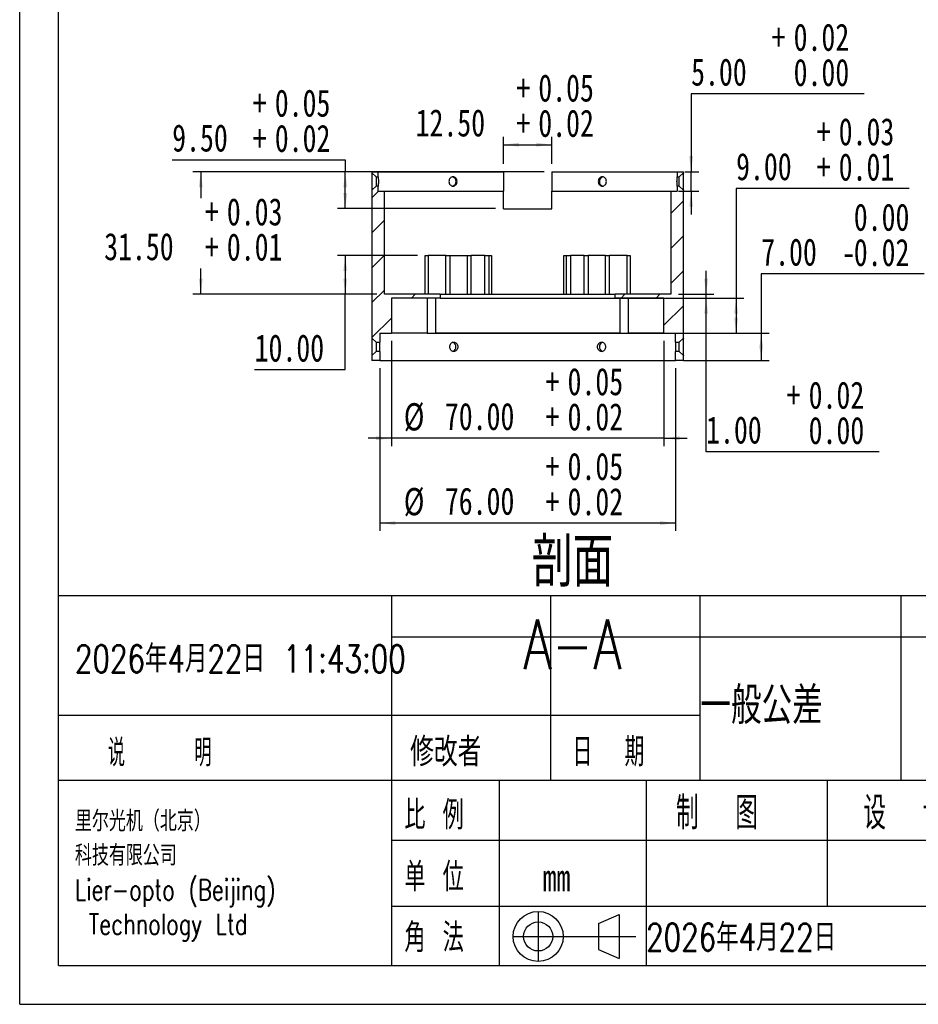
# Model space of a CAD drawing. Header units: millimetres. Extents: x 0 to 297, y 0 to 210.
# Tile 1 of 4: x 0 to 115, y 0 to 127. Entities that reach past the tile are written whole.
import ezdxf

# ---------------------------------------------------------------- set-up
doc = ezdxf.new("R2010")
doc.units = ezdxf.units.MM
doc.layers.add('图层0', color=7, linetype='Continuous', lineweight=25)
doc.styles.add('SLDTEXTSTYLE0', font='TXT', dxfattribs={"width": 0.75})
doc.styles.add('SLDTEXTSTYLE1', font='TXT', dxfattribs={"width": 0.75, "bigfont": 'bigfont'})
doc.styles.add('SLDTEXTSTYLE2', font='TXT', dxfattribs={"width": 0.666667, "bigfont": 'bigfont'})
doc.styles.add('SLDTEXTSTYLE8', font='TXT', dxfattribs={"width": 0.625, "bigfont": 'bigfont'})
doc.styles.add('SLDTEXTSTYLE9', font='TXT', dxfattribs={"width": 0.571429, "bigfont": 'bigfont'})
doc.dimstyles.new('SLDDIMSTYLE0', dxfattribs={"dimtxt": 3.5, "dimasz": 2, "dimexe": 0, "dimexo": 0.0625, "dimgap": 0.875, "dimtad": 1, "dimlfac": 2, "dimrnd": 1e-09, "dimzin": 4, "dimdsep": 46, "dimtxsty": 'SLDTEXTSTYLE0', "dimsah": 1, "dimcen": 0.09, "dimadec": 0, "dimazin": 1, "dimtol": 1, "dimtp": 0.05, "dimtm": -0.02, "dimtfac": 1, "dimtofl": 0, "dimtmove": 0, "dimatfit": 3, "dimfxl": 0, "dimfrac": 2, "dimtolj": 1, "dimarcsym": 0})
doc.dimstyles.new('SLDDIMSTYLE1', dxfattribs={"dimtxt": 3.5, "dimasz": 2, "dimexe": 0, "dimexo": 0.0625, "dimgap": 0.875, "dimtad": 0, "dimtih": 1, "dimtoh": 1, "dimlfac": 2, "dimrnd": 1e-09, "dimzin": 4, "dimdsep": 46, "dimtxsty": 'SLDTEXTSTYLE0', "dimsah": 1, "dimcen": 0.09, "dimadec": 0, "dimazin": 1, "dimtol": 1, "dimtp": 0.05, "dimtm": -0.02, "dimtfac": 1, "dimtofl": 0, "dimtmove": 0, "dimatfit": 3, "dimfxl": 0, "dimfrac": 2, "dimtolj": 1, "dimarcsym": 0})
doc.dimstyles.new('SLDDIMSTYLE11', dxfattribs={"dimtxt": 3.5, "dimasz": 2, "dimexe": 0, "dimexo": 0.0625, "dimgap": 0.875, "dimtad": 0, "dimtih": 1, "dimtoh": 1, "dimlfac": 2, "dimrnd": 1e-09, "dimzin": 4, "dimdsep": 46, "dimtxsty": 'SLDTEXTSTYLE0', "dimsah": 1, "dimcen": 0.09, "dimadec": 0, "dimazin": 1, "dimtfac": 1, "dimtofl": 0, "dimtmove": 0, "dimatfit": 3, "dimfxl": 0, "dimfrac": 2, "dimtolj": 1, "dimtzin": 12, "dimarcsym": 0})
doc.dimstyles.new('SLDDIMSTYLE13', dxfattribs={"dimtxt": 3.5, "dimasz": 2, "dimexe": 0, "dimexo": 0.0625, "dimgap": 0.875, "dimtad": 0, "dimtih": 1, "dimtoh": 1, "dimlfac": 2, "dimrnd": 1e-09, "dimzin": 4, "dimdsep": 46, "dimtxsty": 'SLDTEXTSTYLE0', "dimsah": 1, "dimcen": 0.09, "dimadec": 0, "dimazin": 1, "dimtol": 1, "dimtp": 0.03, "dimtm": -0.01, "dimtfac": 1, "dimtofl": 0, "dimtmove": 0, "dimatfit": 3, "dimfxl": 0, "dimfrac": 2, "dimtolj": 1, "dimarcsym": 0})
doc.dimstyles.new('SLDDIMSTYLE14', dxfattribs={"dimtxt": 3.5, "dimasz": 2, "dimexe": 0, "dimexo": 0.0625, "dimgap": 0.875, "dimtad": 0, "dimtih": 1, "dimtoh": 1, "dimlfac": 2, "dimrnd": 1e-09, "dimzin": 4, "dimdsep": 46, "dimtxsty": 'SLDTEXTSTYLE0', "dimsah": 1, "dimcen": 0.09, "dimadec": 0, "dimazin": 1, "dimtol": 1, "dimtm": 0.02, "dimtfac": 1, "dimtofl": 0, "dimtmove": 0, "dimatfit": 3, "dimfxl": 0, "dimfrac": 2, "dimtolj": 1, "dimtzin": 0, "dimarcsym": 0})
doc.dimstyles.new('SLDDIMSTYLE15', dxfattribs={"dimtxt": 3.5, "dimasz": 2, "dimexe": 0, "dimexo": 0.0625, "dimgap": 0.875, "dimtad": 0, "dimtih": 1, "dimtoh": 1, "dimlfac": 2, "dimrnd": 1e-09, "dimzin": 4, "dimdsep": 46, "dimtxsty": 'SLDTEXTSTYLE0', "dimsah": 1, "dimcen": 0.09, "dimadec": 0, "dimazin": 1, "dimtol": 1, "dimtp": 0.02, "dimtfac": 1, "dimtmove": 0, "dimatfit": 0, "dimfxl": 0, "dimfrac": 2, "dimtolj": 1, "dimtzin": 0, "dimarcsym": 0})
doc.dimstyles.new('SLDDIMSTYLE16', dxfattribs={"dimtxt": 3.5, "dimasz": 2, "dimexe": 0, "dimexo": 0.0625, "dimgap": 0.875, "dimtad": 1, "dimlfac": 2, "dimrnd": 1e-09, "dimzin": 4, "dimdsep": 46, "dimtxsty": 'SLDTEXTSTYLE0', "dimsah": 1, "dimcen": 0.09, "dimadec": 0, "dimazin": 1, "dimtol": 1, "dimtp": 0.05, "dimtm": -0.02, "dimtfac": 1, "dimtmove": 0, "dimatfit": 0, "dimfxl": 0, "dimfrac": 2, "dimtolj": 1, "dimarcsym": 0})

# ---------------------------------------------------------------- blocks, each defined once
blk = doc.blocks.new('_D_14')
at = {"layer": '图层0', "color": 7}
for p, q in [((45.06, 106.98), (22.26, 106.98)), ((23.26, 106.98), (23.26, 103.6)), ((23.26, 91.23), (23.26, 94.54)), ((45.87, 91.23), (22.26, 91.23))]:
    blk.add_line(p, q, dxfattribs=at)
for points in [[(23.26, 106.98), (23.01, 104.98), (23.51, 104.98)], [(23.26, 91.23), (23.51, 93.23), (23.01, 93.23)]]:
    blk.add_solid(points, dxfattribs=at)
at = {"layer": '图层0', "color": 7, "char_height": 3.5, "attachment_point": 1, "style": 'SLDTEXTSTYLE0'}
for s, insert in [('+', (23.78, 103.58)), ('0.03', (26.61, 103.58)), ('31.50', (10.85, 99.11)), ('0.01', (26.61, 99.06)), ('+', (23.78, 99.06))]:
    blk.add_mtext(s, dxfattribs=dict(at, insert=insert))
blk = doc.blocks.new('_D_15')
at = {"layer": '图层0', "color": 7}
for p, q in [((19.59, 108.51), (41.82, 108.51)), ((41.82, 108.51), (41.82, 106.98)), ((67.38, 106.98), (40.82, 106.98)), ((41.82, 102.23), (41.82, 106.98)), ((61.13, 102.23), (40.82, 102.23))]:
    blk.add_line(p, q, dxfattribs=at)
for points in [[(41.82, 106.98), (41.57, 104.98), (42.07, 104.98)], [(41.82, 102.23), (42.07, 104.23), (41.57, 104.23)]]:
    blk.add_solid(points, dxfattribs=at)
at = {"layer": '图层0', "color": 7, "char_height": 3.5, "attachment_point": 1, "style": 'SLDTEXTSTYLE0'}
for s, insert in [('+', (29.94, 117.55)), ('0.05', (32.77, 117.55)), ('9.50', (19.59, 113.07)), ('0.02', (32.77, 113.02)), ('+', (29.94, 113.02))]:
    blk.add_mtext(s, dxfattribs=dict(at, insert=insert))
blk = doc.blocks.new('_D_16')
at = {"layer": '图层0', "color": 7}
for p, q in [((62.13, 107.98), (62.13, 111.45)), ((68.38, 107.98), (68.38, 111.45)), ((62.13, 110.45), (68.38, 110.45))]:
    blk.add_line(p, q, dxfattribs=at)
for points in [[(62.13, 110.45), (64.13, 110.2), (64.13, 110.7)], [(68.38, 110.45), (66.38, 110.7), (66.38, 110.2)]]:
    blk.add_solid(points, dxfattribs=at)
at = {"layer": '图层0', "color": 7, "char_height": 3.5, "attachment_point": 1, "style": 'SLDTEXTSTYLE0'}
for s, insert in [('+', (63.8, 119.49)), ('0.05', (66.62, 119.49)), ('12.50', (50.86, 115.01)), ('+', (63.8, 114.96)), ('0.02', (66.62, 114.96))]:
    blk.add_mtext(s, dxfattribs=dict(at, insert=insert))
blk = doc.blocks.new('_D_17')
at = {"layer": '图层0', "color": 7}
for p, q in [((114.26, 104.83), (92.03, 104.83)), ((92.03, 104.83), (92.03, 90.73)), ((55.01, 90.73), (93.03, 90.73)), ((92.03, 90.73), (92.03, 86.23)), ((53.36, 86.23), (93.03, 86.23))]:
    blk.add_line(p, q, dxfattribs=at)
for points in [[(92.03, 90.73), (91.78, 88.73), (92.28, 88.73)], [(92.03, 86.23), (92.28, 88.23), (91.78, 88.23)]]:
    blk.add_solid(points, dxfattribs=at)
at = {"layer": '图层0', "color": 7, "char_height": 3.5, "attachment_point": 1, "style": 'SLDTEXTSTYLE0'}
for s, insert in [('0.03', (105.21, 113.87)), ('+', (102.38, 113.87)), ('9.00', (92.03, 109.39)), ('+', (102.38, 109.34)), ('0.01', (105.21, 109.34))]:
    blk.add_mtext(s, dxfattribs=dict(at, insert=insert))
blk = doc.blocks.new('_D_18')
at = {"layer": '图层0', "color": 7}
for p, q in [((116.2, 93.85), (95.26, 93.85)), ((95.26, 93.85), (95.26, 86.23)), ((83.76, 86.23), (96.26, 86.23)), ((95.26, 86.23), (95.26, 82.73)), ((85.26, 82.73), (96.26, 82.73))]:
    blk.add_line(p, q, dxfattribs=at)
for points in [[(95.26, 86.23), (95.01, 84.23), (95.51, 84.23)], [(95.26, 82.73), (95.51, 84.73), (95.01, 84.73)]]:
    blk.add_solid(points, dxfattribs=at)
at = {"layer": '图层0', "color": 7, "char_height": 3.5, "attachment_point": 1, "style": 'SLDTEXTSTYLE0'}
for s, insert in [('0.00', (107.15, 102.89)), ('7.00', (95.26, 98.41)), ('0.02', (107.15, 98.36)), ('-', (105.6, 98.36))]:
    blk.add_mtext(s, dxfattribs=dict(at, insert=insert))
blk = doc.blocks.new('_D_19')
at = {"layer": '图层0', "color": 7}
for p, q in [((108.47, 116.98), (86.25, 116.98)), ((86.25, 116.98), (86.25, 106.98)), ((85.45, 106.98), (87.25, 106.98)), ((86.25, 104.48), (86.25, 106.98)), ((84.64, 104.48), (87.25, 104.48)), ((86.25, 104.48), (86.25, 101.48))]:
    blk.add_line(p, q, dxfattribs=at)
for points in [[(86.25, 106.98), (86.5, 108.98), (86, 108.98)], [(86.25, 104.48), (86, 102.48), (86.5, 102.48)]]:
    blk.add_solid(points, dxfattribs=at)
at = {"layer": '图层0', "color": 7, "char_height": 3.5, "attachment_point": 1, "style": 'SLDTEXTSTYLE0'}
for s, insert in [('+', (96.59, 126.01)), ('0.02', (99.42, 126.01)), ('5.00', (86.25, 121.54)), ('0.00', (99.42, 121.49))]:
    blk.add_mtext(s, dxfattribs=dict(at, insert=insert))
blk = doc.blocks.new('_D_20')
at = {"layer": '图层0', "color": 7}
for p, q in [((51.11, 96.23), (40.82, 96.23)), ((41.82, 96.23), (41.82, 91.23)), ((45.87, 91.23), (40.82, 91.23)), ((41.82, 81.57), (41.82, 91.23)), ((30.18, 81.57), (41.82, 81.57))]:
    blk.add_line(p, q, dxfattribs=at)
for points in [[(41.82, 96.23), (41.57, 94.23), (42.07, 94.23)], [(41.82, 91.23), (42.07, 93.23), (41.57, 93.23)]]:
    blk.add_solid(points, dxfattribs=at)
at = {"layer": '图层0', "color": 7, "insert": (30.18, 86.08), "char_height": 3.5, "attachment_point": 1, "style": 'SLDTEXTSTYLE0'}
blk.add_mtext('10.00', dxfattribs=at)
blk = doc.blocks.new('_D_21')
at = {"layer": '图层0', "color": 7}
for p, q in [((88.18, 91.23), (88.18, 94.23)), ((84.64, 91.23), (89.18, 91.23)), ((88.18, 90.73), (88.18, 91.23)), ((55.01, 90.73), (89.18, 90.73)), ((88.18, 70.98), (88.18, 90.73)), ((110.4, 70.98), (88.18, 70.98))]:
    blk.add_line(p, q, dxfattribs=at)
for points in [[(88.18, 91.23), (88.43, 93.23), (87.93, 93.23)], [(88.18, 90.73), (87.93, 88.73), (88.43, 88.73)]]:
    blk.add_solid(points, dxfattribs=at)
at = {"layer": '图层0', "color": 7, "char_height": 3.5, "attachment_point": 1, "style": 'SLDTEXTSTYLE0'}
for s, insert in [('0.02', (101.35, 80.02)), ('+', (98.52, 80.02)), ('1.00', (88.18, 75.55)), ('0.00', (101.35, 75.49))]:
    blk.add_mtext(s, dxfattribs=dict(at, insert=insert))
blk = doc.blocks.new('_D_22')
at = {"layer": '图层0', "color": 7}
for p, q in [((47.76, 85.23), (47.76, 71.73)), ((82.76, 85.23), (82.76, 71.73)), ((47.76, 72.73), (44.76, 72.73)), ((82.76, 72.73), (47.76, 72.73)), ((82.76, 72.73), (85.76, 72.73))]:
    blk.add_line(p, q, dxfattribs=at)
for points in [[(47.76, 72.73), (45.76, 72.98), (45.76, 72.48)], [(82.76, 72.73), (84.76, 72.48), (84.76, 72.98)]]:
    blk.add_solid(points, dxfattribs=at)
at = {"layer": '图层0', "color": 7, "char_height": 3.5, "attachment_point": 1, "style": 'SLDTEXTSTYLE0'}
for s, insert in [('+', (67.55, 81.76)), ('0.05', (70.38, 81.76)), ('%%c', (49.34, 77.24)), ('70.00', (54.62, 77.29)), ('0.02', (70.38, 77.24)), ('+', (67.55, 77.24))]:
    blk.add_mtext(s, dxfattribs=dict(at, insert=insert))
blk = doc.blocks.new('_D_23')
at = {"layer": '图层0', "color": 7}
for p, q in [((46.26, 81.73), (46.26, 60.83)), ((84.26, 81.73), (84.26, 60.83)), ((84.26, 61.83), (46.26, 61.83))]:
    blk.add_line(p, q, dxfattribs=at)
for points in [[(46.26, 61.83), (48.26, 61.58), (48.26, 62.08)], [(84.26, 61.83), (82.26, 62.08), (82.26, 61.58)]]:
    blk.add_solid(points, dxfattribs=at)
at = {"layer": '图层0', "color": 7, "char_height": 3.5, "attachment_point": 1, "style": 'SLDTEXTSTYLE0'}
for s, insert in [('0.05', (70.38, 70.87)), ('+', (67.55, 70.87)), ('%%c', (49.34, 66.34)), ('76.00', (54.62, 66.4)), ('+', (67.55, 66.34)), ('0.02', (70.38, 66.34))]:
    blk.add_mtext(s, dxfattribs=dict(at, insert=insert))

msp = doc.modelspace()

# ---------------------------------------------------------------- hatches: boundary and pattern name
at = {"layer": '图层0', "linetype": 'Continuous', "lineweight": 18}
h = msp.add_hatch(dxfattribs=at)
h.set_pattern_fill('ANSI31', color=256, angle=3e-322, style=0)
h.paths.add_polyline_path([(46.063458, 106.977547), (45.255494, 106.977547), (45.255494, 106.852547), (45.780494, 106.327547), (46.063458, 106.327547)], flags=0)
h = msp.add_hatch(dxfattribs=at)
h.set_pattern_fill('ANSI31', color=256, angle=3e-322, style=0)
h.paths.add_polyline_path([(85.255494, 106.977547), (84.447531, 106.977547), (84.447531, 106.327547), (84.730494, 106.327547), (85.255494, 106.852547)], flags=0)
h = msp.add_hatch(dxfattribs=at)
h.set_pattern_fill('ANSI31', color=256, angle=3e-322, style=0)
h.paths.add_polyline_path([(47.755494, 86.227547), (47.755494, 90.727547), (54.005494, 90.727547), (54.005494, 91.227547), (46.870494, 91.227547), (46.870494, 104.477547), (46.063458, 104.477547), (46.063458, 105.127547), (45.780494, 105.127547), (45.255494, 104.602547), (45.255494, 85.602547), (45.780494, 85.077547), (46.255494, 85.077547), (46.255494, 86.227547)], flags=0)
h = msp.add_hatch(dxfattribs=at)
h.set_pattern_fill('ANSI31', color=256, angle=3e-322, style=0)
h.paths.add_polyline_path([(82.755494, 90.727547), (82.755494, 86.227547), (84.255494, 86.227547), (84.255494, 85.077547), (84.730494, 85.077547), (85.255494, 85.602547), (85.255494, 104.602547), (84.730494, 105.127547), (84.447531, 105.127547), (84.447531, 104.477547), (83.640494, 104.477547), (83.640494, 91.227547), (76.505494, 91.227547), (76.505494, 90.727547)], flags=0)
h = msp.add_hatch(dxfattribs=at)
h.set_pattern_fill('ANSI31', color=256, angle=3e-322, style=0)
h.paths.add_polyline_path([(45.780494, 83.877547), (45.255494, 83.352547), (45.255494, 82.727547), (46.255494, 82.727547), (46.255494, 83.877547)], flags=0)
h = msp.add_hatch(dxfattribs=at)
h.set_pattern_fill('ANSI31', color=256, angle=3e-322, style=0)
h.paths.add_polyline_path([(84.255494, 82.727547), (85.255494, 82.727547), (85.255494, 83.352547), (84.730494, 83.877547), (84.255494, 83.877547)], flags=0)

# ---------------------------------------------------------------- linework, layer by layer
at = {"color": 7, "linetype": 'Continuous', "lineweight": 25}
for p, q in [((45.255494, 106.977547), (45.255494, 106.852547)), ((45.255494, 106.977547), (46.063458, 106.977547)), ((45.255494, 106.852547), (45.780494, 106.327547)), ((45.780494, 106.327547), (45.780494, 105.127547)), ((45.780494, 106.327547), (46.063458, 106.327547)), ((46.063458, 106.327547), (46.063458, 106.977547)), ((46.063458, 106.977547), (62.130494, 106.977547)), ((62.130494, 106.977547), (62.130494, 104.477547)), ((68.380494, 106.977547), (68.380494, 104.477547)), ((68.380494, 106.977547), (84.447531, 106.977547)), ((84.447531, 106.977547), (84.447531, 106.327547)), ((84.447531, 106.977547), (85.255494, 106.977547)), ((84.447531, 106.327547), (84.730494, 106.327547)), ((84.730494, 106.327547), (85.255494, 106.852547)), ((84.730494, 105.127547), (84.730494, 106.327547)), ((85.255494, 106.852547), (85.255494, 106.977547)), ((45.780494, 105.127547), (45.255494, 104.602547)), ((46.063458, 105.127547), (45.780494, 105.127547)), ((46.063458, 104.477547), (46.063458, 105.127547)), ((84.447531, 105.127547), (84.447531, 104.477547)), ((84.730494, 105.127547), (84.447531, 105.127547)), ((85.255494, 104.602547), (84.730494, 105.127547)), ((45.255494, 104.602547), (45.255494, 85.602547)), ((46.063458, 104.477547), (46.870494, 104.477547)), ((46.870494, 91.227547), (46.870494, 104.477547)), ((46.870494, 104.477547), (62.130494, 104.477547)), ((62.130494, 102.227547), (62.130494, 104.477547)), ((68.380494, 102.227547), (68.380494, 104.477547)), ((68.380494, 104.477547), (83.640494, 104.477547)), ((83.640494, 104.477547), (83.640494, 91.227547)), ((83.640494, 104.477547), (84.447531, 104.477547)), ((85.255494, 85.602547), (85.255494, 104.602547)), ((62.130494, 102.227547), (68.380494, 102.227547)), ((52.10636, 91.227547), (52.10636, 96.227547)), ((52.10636, 96.227547), (52.463965, 96.227547)), ((52.463965, 96.227547), (52.463965, 91.227547)), ((54.755178, 96.227547), (52.463965, 96.227547)), ((54.755178, 91.227547), (54.755178, 96.227547)), ((54.755178, 96.227547), (55.255178, 96.227547)), ((55.255178, 96.227547), (55.255178, 91.227547)), ((55.255178, 96.227547), (57.505178, 96.227547)), ((57.505178, 91.227547), (57.505178, 96.227547)), ((57.505178, 96.227547), (58.005178, 96.227547)), ((58.005178, 91.227547), (58.005178, 96.227547)), ((59.755494, 96.227547), (58.005178, 96.227547)), ((59.755494, 91.227547), (59.755494, 96.227547)), ((59.755494, 96.227547), (60.255494, 96.227547)), ((60.255494, 96.227547), (60.255494, 91.227547)), ((60.255494, 96.227547), (60.62969, 96.227547)), ((60.62969, 96.227547), (60.62969, 91.227547)), ((69.881298, 91.227547), (69.881298, 96.227547)), ((69.881298, 96.227547), (70.255494, 96.227547)), ((70.255494, 91.227547), (70.255494, 96.227547)), ((70.255494, 96.227547), (70.755494, 96.227547)), ((70.755494, 96.227547), (70.755494, 91.227547)), ((72.50581, 96.227547), (70.755494, 96.227547)), ((72.50581, 91.227547), (72.50581, 96.227547)), ((72.50581, 96.227547), (73.00581, 96.227547)), ((73.00581, 96.227547), (73.00581, 91.227547)), ((75.25581, 96.227547), (73.00581, 96.227547)), ((75.25581, 91.227547), (75.25581, 96.227547)), ((75.25581, 96.227547), (75.75581, 96.227547)), ((75.75581, 91.227547), (75.75581, 96.227547)), ((78.047024, 96.227547), (75.75581, 96.227547)), ((78.047024, 91.227547), (78.047024, 96.227547)), ((78.047024, 96.227547), (78.404628, 96.227547)), ((78.404628, 96.227547), (78.404628, 91.227547)), ((54.005494, 91.227547), (46.870494, 91.227547)), ((54.005494, 91.227547), (54.005494, 90.727547)), ((54.005494, 91.227547), (76.505494, 91.227547)), ((76.505494, 90.727547), (76.505494, 91.227547)), ((83.640494, 91.227547), (76.505494, 91.227547)), ((54.005494, 90.727547), (47.755494, 90.727547)), ((47.755494, 90.727547), (47.755494, 86.227547)), ((52.362281, 90.727547), (52.362281, 86.227547)), ((53.422698, 90.727547), (53.422698, 86.227547)), ((54.005494, 90.727547), (76.505494, 90.727547)), ((82.755494, 90.727547), (76.505494, 90.727547)), ((77.08829, 90.727547), (77.08829, 86.227547)), ((78.148707, 90.727547), (78.148707, 86.227547)), ((82.755494, 86.227547), (82.755494, 90.727547)), ((46.255494, 86.227547), (46.255494, 85.077547)), ((46.255494, 86.227547), (47.755494, 86.227547)), ((52.362281, 86.227547), (47.755494, 86.227547)), ((52.362281, 86.227547), (53.422698, 86.227547)), ((77.08829, 86.227547), (53.422698, 86.227547)), ((77.08829, 86.227547), (78.148707, 86.227547)), ((82.755494, 86.227547), (78.148707, 86.227547)), ((82.755494, 86.227547), (84.255494, 86.227547)), ((84.255494, 85.077547), (84.255494, 86.227547)), ((45.255494, 85.602547), (45.780494, 85.077547)), ((45.780494, 85.077547), (45.780494, 83.877547)), ((45.780494, 85.077547), (46.255494, 85.077547)), ((84.255494, 85.077547), (84.730494, 85.077547)), ((84.730494, 85.077547), (85.255494, 85.602547)), ((84.730494, 83.877547), (84.730494, 85.077547)), ((45.780494, 83.877547), (45.255494, 83.352547)), ((46.255494, 83.877547), (45.780494, 83.877547)), ((46.255494, 83.877547), (46.255494, 82.727547)), ((84.255494, 82.727547), (84.255494, 83.877547)), ((84.730494, 83.877547), (84.255494, 83.877547)), ((85.255494, 83.352547), (84.730494, 83.877547)), ((45.255494, 83.352547), (45.255494, 82.727547)), ((46.255494, 82.727547), (45.255494, 82.727547)), ((46.255494, 82.727547), (84.255494, 82.727547)), ((85.255494, 82.727547), (84.255494, 82.727547)), ((85.255494, 82.727547), (85.255494, 83.352547))]:
    msp.add_line(p, q, dxfattribs=at)
for centre, radius, start, end in [((55.441643, 105.727632), 0.61157, 282.98907024, 76.83611919), ((75.033135, 105.770819), 0.561426, 99.64976929, 184.42051214), ((75.051198, 105.696645), 0.578645, 176.93874619, 256.25333576), ((55.427462, 84.477655), 0.619802, 288.82949963, 70.93815721), ((75.055886, 84.506942), 0.583248, 107.2908884, 182.88887922), ((75.056835, 84.448458), 0.584181, 177.14583902, 251.99860958)]:
    msp.add_arc(centre, radius, start, end, dxfattribs=at)
for points, knots in [([(45.255494, 104.602547), (45.255494, 104.602547), (45.255894, 104.609975), (45.257444, 104.639668), (45.258575, 104.661564), (45.261397, 104.719028), (45.263108, 104.755052), (45.266766, 104.837958), (45.268722, 104.885004), (45.274638, 105.043008), (45.278473, 105.166993), (45.282578, 105.370591), (45.283652, 105.440125), (45.285113, 105.582426), (45.285496, 105.655955), (45.285489, 105.801189), (45.28511, 105.873173), (45.28364, 106.015869), (45.282538, 106.086732), (45.279817, 106.221168), (45.278194, 106.285533), (45.274586, 106.408344), (45.272627, 106.46583), (45.266771, 106.622107), (45.262802, 106.707467), (45.258578, 106.793454), (45.257427, 106.81575), (45.255891, 106.845171), (45.255494, 106.852547), (45.255494, 106.852547)], [0, 0, 0, 0, 0.0625, 0.0625, 0.125, 0.125, 0.1875, 0.1875, 0.25, 0.25, 0.375, 0.375, 0.4375, 0.4375, 0.5, 0.5, 0.5625, 0.5625, 0.625, 0.625, 0.6875, 0.6875, 0.75, 0.75, 0.875, 0.875, 0.9375, 0.9375, 1, 1, 1, 1]), ([(46.063458, 106.327547), (46.063458, 106.327547), (46.063966, 106.311831), (46.065692, 106.252067), (46.066918, 106.207385), (46.069364, 106.096833), (46.070588, 106.030226), (46.072329, 105.885131), (46.072837, 105.80718), (46.072841, 105.648915), (46.072338, 105.571025), (46.070599, 105.425486), (46.069379, 105.359005), (46.06693, 105.248162), (46.065704, 105.203444), (46.063972, 105.143478), (46.063458, 105.127547), (46.063458, 105.127547)], [0, 0, 0, 0, 0.125, 0.125, 0.25, 0.25, 0.375, 0.375, 0.5, 0.5, 0.625, 0.625, 0.75, 0.75, 0.875, 0.875, 1, 1, 1, 1]), ([(55.144551, 105.727547), (55.144551, 105.80683), (55.157817, 105.884627), (55.20911, 106.029947), (55.247103, 106.096503), (55.341758, 106.207195), (55.399113, 106.251897), (55.523296, 106.311745), (55.591421, 106.327505), (55.726977, 106.327588), (55.795341, 106.312061), (55.922033, 106.251995), (55.979912, 106.208001), (56.078201, 106.096049), (56.116952, 106.030008), (56.170023, 105.884598), (56.183757, 105.806073), (56.183806, 105.649446), (56.169963, 105.570515), (56.117376, 105.426063), (56.078079, 105.359068), (55.981131, 105.24832), (55.922836, 105.203635), (55.796311, 105.143338), (55.728541, 105.127627), (55.591465, 105.127467), (55.52425, 105.142969), (55.399055, 105.203143), (55.342081, 105.247599), (55.247293, 105.358289), (55.209171, 105.425151), (55.158094, 105.569504), (55.144551, 105.648264), (55.144551, 105.727547)], [0, 0, 0, 0, 0.0625, 0.0625, 0.125, 0.125, 0.1875, 0.1875, 0.25, 0.25, 0.3125, 0.3125, 0.375, 0.375, 0.4375, 0.4375, 0.5, 0.5, 0.5625, 0.5625, 0.625, 0.625, 0.6875, 0.6875, 0.75, 0.75, 0.8125, 0.8125, 0.875, 0.875, 0.9375, 0.9375, 1, 1, 1, 1]), ([(74.327207, 105.727547), (74.327207, 105.80683), (74.340977, 105.884627), (74.394012, 106.029947), (74.433226, 106.096503), (74.53033, 106.207195), (74.58891, 106.251897), (74.714822, 106.311745), (74.783456, 106.327505), (74.919015, 106.327588), (74.986876, 106.312061), (75.111832, 106.251995), (75.168501, 106.208001), (75.264314, 106.096049), (75.301854, 106.030008), (75.353184, 105.884598), (75.366413, 105.806073), (75.366461, 105.649446), (75.353126, 105.570515), (75.302264, 105.426063), (75.264193, 105.359068), (75.169692, 105.24832), (75.112621, 105.203635), (74.987836, 105.143338), (74.920575, 105.127627), (74.783504, 105.127467), (74.715787, 105.142969), (74.588854, 105.203143), (74.53066, 105.247599), (74.433422, 105.358289), (74.394074, 105.425151), (74.341265, 105.569504), (74.327207, 105.648264), (74.327207, 105.727547)], [0, 0, 0, 0, 0.0625, 0.0625, 0.125, 0.125, 0.1875, 0.1875, 0.25, 0.25, 0.3125, 0.3125, 0.375, 0.375, 0.4375, 0.4375, 0.5, 0.5, 0.5625, 0.5625, 0.625, 0.625, 0.6875, 0.6875, 0.75, 0.75, 0.8125, 0.8125, 0.875, 0.875, 0.9375, 0.9375, 1, 1, 1, 1]), ([(84.447531, 105.127547), (84.447531, 105.127547), (84.447025, 105.14316), (84.445285, 105.203406), (84.444063, 105.247992), (84.441615, 105.358726), (84.440389, 105.425674), (84.43866, 105.57009), (84.43815, 105.64906), (84.438149, 105.805607), (84.438652, 105.88426), (84.440389, 106.029556), (84.4416, 106.095684), (84.444077, 106.207736), (84.445287, 106.251768), (84.447027, 106.312003), (84.447531, 106.327547), (84.447531, 106.327547)], [0, 0, 0, 0, 0.125, 0.125, 0.25, 0.25, 0.375, 0.375, 0.5, 0.5, 0.625, 0.625, 0.75, 0.75, 0.875, 0.875, 1, 1, 1, 1]), ([(85.255494, 106.852547), (85.255494, 106.852547), (85.25509, 106.845026), (85.253556, 106.815649), (85.252408, 106.793411), (85.249574, 106.735712), (85.2479, 106.700477), (85.244234, 106.61742), (85.242242, 106.569441), (85.236377, 106.412763), (85.232503, 106.287326), (85.228432, 106.085642), (85.227336, 106.014993), (85.22587, 105.87197), (85.225496, 105.799962), (85.225496, 105.654964), (85.225883, 105.581397), (85.227351, 105.439041), (85.228428, 105.369636), (85.231158, 105.23444), (85.232812, 105.168957), (85.236385, 105.04732), (85.23832, 104.990411), (85.242273, 104.88483), (85.244239, 104.837585), (85.247882, 104.755014), (85.249582, 104.719214), (85.25242, 104.661426), (85.253546, 104.639637), (85.255086, 104.610136), (85.255494, 104.602547), (85.255494, 104.602547)], [0, 0, 0, 0, 0.0625, 0.0625, 0.125, 0.125, 0.1875, 0.1875, 0.25, 0.25, 0.375, 0.375, 0.4375, 0.4375, 0.5, 0.5, 0.5625, 0.5625, 0.625, 0.625, 0.6875, 0.6875, 0.75, 0.75, 0.8125, 0.8125, 0.875, 0.875, 0.9375, 0.9375, 1, 1, 1, 1]), ([(45.255494, 83.352547), (45.255494, 83.352547), (45.255894, 83.359975), (45.257444, 83.389668), (45.258575, 83.411564), (45.261397, 83.469028), (45.263108, 83.505052), (45.266766, 83.587958), (45.268722, 83.635004), (45.274638, 83.793008), (45.278473, 83.916993), (45.282578, 84.120591), (45.283652, 84.190125), (45.285113, 84.332426), (45.285496, 84.405955), (45.285489, 84.551189), (45.28511, 84.623173), (45.28364, 84.765869), (45.282538, 84.836732), (45.279817, 84.971168), (45.278194, 85.035533), (45.274586, 85.158344), (45.272627, 85.21583), (45.266771, 85.372107), (45.262802, 85.457467), (45.258578, 85.543454), (45.257427, 85.56575), (45.255891, 85.595171), (45.255494, 85.602547), (45.255494, 85.602547)], [0, 0, 0, 0, 0.0625, 0.0625, 0.125, 0.125, 0.1875, 0.1875, 0.25, 0.25, 0.375, 0.375, 0.4375, 0.4375, 0.5, 0.5, 0.5625, 0.5625, 0.625, 0.625, 0.6875, 0.6875, 0.75, 0.75, 0.875, 0.875, 0.9375, 0.9375, 1, 1, 1, 1]), ([(46.255494, 83.877547), (46.255494, 83.877547), (46.256007, 83.893262), (46.257751, 83.953026), (46.258989, 83.997708), (46.26146, 84.10826), (46.262697, 84.174867), (46.264455, 84.319962), (46.264968, 84.397913), (46.264972, 84.556178), (46.264465, 84.634068), (46.262707, 84.779607), (46.261475, 84.846088), (46.259001, 84.956931), (46.257763, 85.001649), (46.256014, 85.061615), (46.255494, 85.077547), (46.255494, 85.077547)], [0, 0, 0, 0, 0.125, 0.125, 0.25, 0.25, 0.375, 0.375, 0.5, 0.5, 0.625, 0.625, 0.75, 0.75, 0.875, 0.875, 1, 1, 1, 1]), ([(55.240617, 84.477547), (55.240617, 84.398263), (55.25388, 84.320466), (55.305165, 84.175146), (55.343151, 84.10859), (55.437794, 83.997898), (55.495142, 83.953196), (55.619317, 83.893348), (55.687439, 83.877588), (55.822995, 83.877505), (55.891361, 83.893032), (56.018062, 83.953098), (56.075947, 83.997092), (56.174249, 84.109044), (56.213006, 84.175085), (56.266086, 84.320495), (56.279823, 84.39902), (56.279872, 84.555648), (56.266027, 84.634579), (56.21343, 84.77903), (56.174127, 84.846025), (56.077167, 84.956773), (56.018866, 85.001458), (55.892332, 85.061756), (55.824559, 85.077466), (55.687483, 85.077627), (55.620271, 85.062124), (55.495085, 85.00195), (55.438117, 84.957494), (55.343341, 84.846804), (55.305226, 84.779942), (55.254157, 84.635589), (55.240617, 84.55683), (55.240617, 84.477547)], [0, 0, 0, 0, 0.0625, 0.0625, 0.125, 0.125, 0.1875, 0.1875, 0.25, 0.25, 0.3125, 0.3125, 0.375, 0.375, 0.4375, 0.4375, 0.5, 0.5, 0.5625, 0.5625, 0.625, 0.625, 0.6875, 0.6875, 0.75, 0.75, 0.8125, 0.8125, 0.875, 0.875, 0.9375, 0.9375, 1, 1, 1, 1]), ([(74.231141, 84.477547), (74.231141, 84.398263), (74.244914, 84.320466), (74.297957, 84.175146), (74.337178, 84.10859), (74.434294, 83.997898), (74.49288, 83.953196), (74.618801, 83.893348), (74.687438, 83.877588), (74.822997, 83.877505), (74.890855, 83.893032), (75.015803, 83.953098), (75.072465, 83.997092), (75.168265, 84.109044), (75.2058, 84.175085), (75.257121, 84.320495), (75.270348, 84.39902), (75.270395, 84.555648), (75.257062, 84.634579), (75.20621, 84.77903), (75.168145, 84.846025), (75.073656, 84.956773), (75.016592, 85.001458), (74.891816, 85.061756), (74.824557, 85.077466), (74.687486, 85.077627), (74.619766, 85.062124), (74.492824, 85.00195), (74.434624, 84.957494), (74.337374, 84.846804), (74.29802, 84.779942), (74.245202, 84.635589), (74.231141, 84.55683), (74.231141, 84.477547)], [0, 0, 0, 0, 0.0625, 0.0625, 0.125, 0.125, 0.1875, 0.1875, 0.25, 0.25, 0.3125, 0.3125, 0.375, 0.375, 0.4375, 0.4375, 0.5, 0.5, 0.5625, 0.5625, 0.625, 0.625, 0.6875, 0.6875, 0.75, 0.75, 0.8125, 0.8125, 0.875, 0.875, 0.9375, 0.9375, 1, 1, 1, 1]), ([(84.255494, 85.077547), (84.255494, 85.077547), (84.254981, 85.061831), (84.253237, 85.002067), (84.251999, 84.957385), (84.249528, 84.846833), (84.248291, 84.780226), (84.246533, 84.635132), (84.24602, 84.557181), (84.246016, 84.398915), (84.246524, 84.321025), (84.248281, 84.175486), (84.249513, 84.109005), (84.251987, 83.998162), (84.253225, 83.953444), (84.254974, 83.893478), (84.255494, 83.877547), (84.255494, 83.877547)], [0, 0, 0, 0, 0.125, 0.125, 0.25, 0.25, 0.375, 0.375, 0.5, 0.5, 0.625, 0.625, 0.75, 0.75, 0.875, 0.875, 1, 1, 1, 1]), ([(85.255494, 85.602547), (85.255494, 85.602547), (85.25509, 85.595026), (85.253556, 85.565649), (85.252408, 85.543411), (85.249574, 85.485712), (85.2479, 85.450477), (85.244234, 85.36742), (85.242242, 85.319441), (85.236377, 85.162763), (85.232503, 85.037326), (85.228432, 84.835642), (85.227336, 84.764993), (85.22587, 84.62197), (85.225496, 84.549962), (85.225496, 84.404964), (85.225883, 84.331397), (85.227351, 84.189041), (85.228428, 84.119636), (85.231158, 83.98444), (85.232812, 83.918957), (85.236385, 83.79732), (85.23832, 83.740411), (85.242273, 83.63483), (85.244239, 83.587585), (85.247882, 83.505014), (85.249582, 83.469214), (85.25242, 83.411426), (85.253546, 83.389637), (85.255086, 83.360136), (85.255494, 83.352547), (85.255494, 83.352547)], [0, 0, 0, 0, 0.0625, 0.0625, 0.125, 0.125, 0.1875, 0.1875, 0.25, 0.25, 0.375, 0.375, 0.4375, 0.4375, 0.5, 0.5, 0.5625, 0.5625, 0.625, 0.625, 0.6875, 0.6875, 0.75, 0.75, 0.8125, 0.8125, 0.875, 0.875, 0.9375, 0.9375, 1, 1, 1, 1])]:
    msp.add_open_spline(points, degree=3, knots=knots, dxfattribs=at)
at = {"layer": '图层0'}
for p, q in [((0, 0), (0, 210)), ((5, 4.982892), (5, 204.982892)), ((292, 52.5), (5, 52.5)), ((47.757308, 52.5), (47.757308, 4.982892)), ((68.192412, 52.5), (68.192412, 28.741446)), ((87.377913, 52.5), (87.377913, 28.741446)), ((113.176721, 52.5), (113.176721, 28.741446)), ((47.757308, 47.206681), (221.353443, 47.206681)), ((5, 37.142156), (47.757308, 37.142156)), ((47.757308, 37.142156), (87.377913, 37.142156)), ((221.353443, 28.741446), (5, 28.741446)), ((61.59603, 28.741446), (61.59603, 4.982892)), ((80.467015, 28.741446), (80.467015, 4.982892)), ((103.741229, 28.741446), (103.741229, 12.609876)), ((221.353443, 21.062524), (47.757308, 21.062524)), ((47.757308, 12.609876), (198, 12.609876)), ((66.603231, 11.936444), (66.603231, 5.501091)), ((74.359649, 10.385436), (76.987857, 11.539283)), ((76.987857, 11.539283), (76.987857, 5.898252)), ((74.359649, 10.385436), (74.359649, 7.052099)), ((63.385554, 8.718768), (79.167346, 8.718768)), ((5, 4.982892), (292, 4.982892)), ((0, 0), (297, 0))]:
    msp.add_line(p, q, dxfattribs=at)
at = {"layer": '图层0', "color": 7, "linetype": 'Continuous', "lineweight": 25}
msp.add_line((74.359649, 7.052099), (76.987857, 5.898252), dxfattribs=at)
at = {"layer": '图层0'}
for radius in [3.217677, 1.866697]:
    msp.add_circle((66.603231, 8.718768), radius, dxfattribs=at)

# ---------------------------------------------------------------- texts
for s, insert, char_height, attachment_point, style in [('剖面 ^JA-A', (71.028091, 60.014496), 6.35, 2, 'SLDTEXTSTYLE1'), ('2026年4月22日 11:43:00', (7.093214, 46.153243), 3.5, 1, 'SLDTEXTSTYLE1'), ('一般公差', (87.447129, 40.787542), 4.7625, 1, 'SLDTEXTSTYLE1'), ('说     明', (11.325575, 34.076413), 3.5, 1, 'SLDTEXTSTYLE9'), ('修改者', (50.146547, 34.274621), 3.7041667, 1, 'SLDTEXTSTYLE1'), ('日  期', (71.016467, 34.274621), 3.7041667, 1, 'SLDTEXTSTYLE8'), ('比 例', (49.416829, 26.170127), 3.7041667, 1, 'SLDTEXTSTYLE2'), ('制  图', (84.297326, 26.696448), 4.2333333, 1, 'SLDTEXTSTYLE8'), ('设  计', (108.378004, 26.696448), 4.2333333, 1, 'SLDTEXTSTYLE8'), ('里尔光机（北京）^J科技有限公司^JLier-opto (Beijing)^J Technology Ltd', (7.093214, 24.868757), 2.64583333, 1, 'SLDTEXTSTYLE1'), ('单 位', (49.416829, 18.220152), 3.7041667, 1, 'SLDTEXTSTYLE2'), ('mm', (67.175108, 18.021944), 3.5, 1, 'SLDTEXTSTYLE0'), ('角 法', (49.416829, 10.418349), 3.7041667, 1, 'SLDTEXTSTYLE2'), ('2026年4月22日', (80.467015, 10.362716), 3.5, 1, 'SLDTEXTSTYLE1')]:
    msp.add_mtext(s, dxfattribs=dict(at, insert=insert, char_height=char_height, attachment_point=attachment_point, style=style))

# ---------------------------------------------------------------- dimensions: what is measured, and where the dimension line sits
at = {"layer": '图层0', "color": 7}
for base, p1, p2, dimstyle, picture, middle in [((86.249314, 106.977547), (83.640494, 104.477547), (84.447531, 106.977547), 'SLDDIMSTYLE15', '_D_19', (86.249314, 121.503241)), ((41.819179, 106.977547), (62.130494, 102.227547), (68.380494, 106.977547), 'SLDDIMSTYLE1', '_D_15', (41.819179, 113.03418)), ((92.034327, 86.227547), (54.005494, 90.727547), (52.362281, 86.227547), 'SLDDIMSTYLE13', '_D_17', (92.034327, 109.355074)), ((23.255494, 91.227547), (46.063458, 106.977547), (46.870494, 91.227547), 'SLDDIMSTYLE13', '_D_14', (23.255494, 99.069611)), ((95.255494, 82.727547), (82.755494, 86.227547), (84.255494, 82.727547), 'SLDDIMSTYLE14', '_D_18', (95.255494, 98.374946)), ((41.819179, 91.227547), (52.10636, 96.227547), (46.870494, 91.227547), 'SLDDIMSTYLE11', '_D_20', (41.819179, 84.350977)), ((88.178173, 91.227547), (54.005494, 90.727547), (83.640494, 91.227547), 'SLDDIMSTYLE15', '_D_21', (88.178173, 75.505672))]:
    dim = msp.add_linear_dim(base=base, p1=p1, p2=p2, angle=90, dimstyle=dimstyle, dxfattribs=at)
    dim.commit()
    dim.dimension.update_dxf_attribs({"geometry": picture, "text_midpoint": middle, "dimtype": 160})
dim = msp.add_linear_dim(base=(68.380494, 110.449343), p1=(62.130494, 106.977547), p2=(68.380494, 106.977547), dimstyle='SLDDIMSTYLE0', dxfattribs=at)
dim.commit()
dim.dimension.update_dxf_attribs({"geometry": '_D_16', "text_midpoint": (63.270412, 110.449343), "dimtype": 160})
for base, p1, p2, picture, middle in [((47.755494, 72.727547), (82.755494, 86.227547), (47.755494, 86.227547), '_D_22', (64.387773, 72.727547)), ((46.255494, 61.830001), (84.255494, 82.727547), (46.255494, 82.727547), '_D_23', (64.387773, 61.830001))]:
    dim = msp.add_linear_dim(base=base, p1=p1, p2=p2, text='%%c<>', dimstyle='SLDDIMSTYLE16', dxfattribs=at)
    dim.commit()
    dim.dimension.update_dxf_attribs({"geometry": picture, "text_midpoint": middle, "dimtype": 160})

doc.saveas('drawing.dxf')
